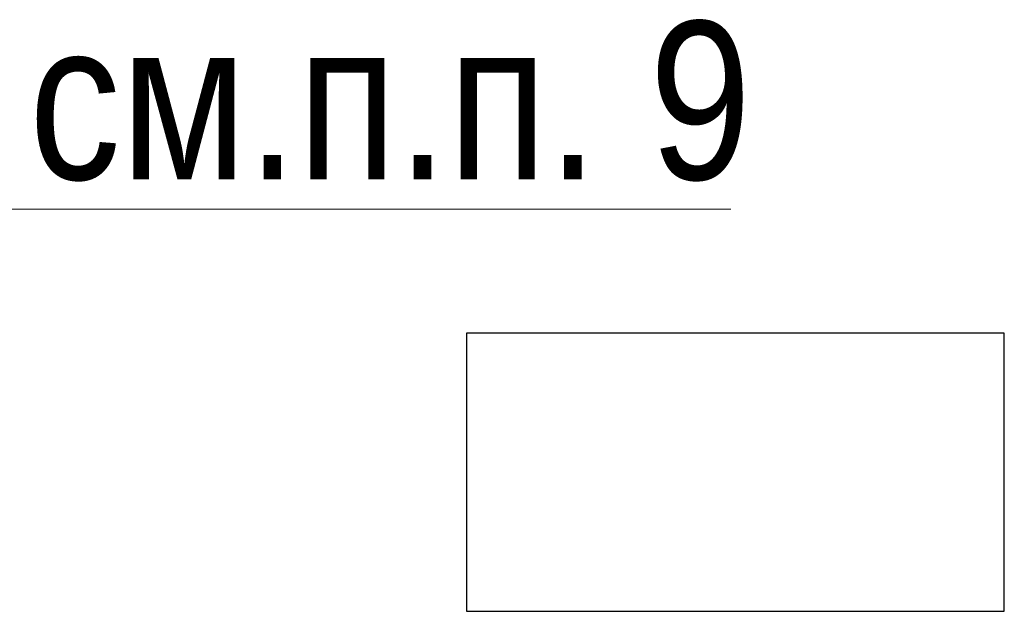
# Model space of a CAD drawing. Header units: metres. Extents: x -38 to 86, y -15 to 21.
# Tile 53 of 103: x 55.624 to 57.18, y 6.18 to 7.116. Entities that reach past the tile are written whole.
import ezdxf

# ---------------------------------------------------------------- set-up
doc = ezdxf.new("R2010")
doc.units = ezdxf.units.M
for name, color, linetype, lineweight in [('XR$3$Общий слой (1)_1', 7, 'Continuous', 13), ('XR$3$Перекрытие (1)', 7, 'Continuous', 35), ('XR$3$Фундамент (1)_1', 7, 'Continuous', 35)]:
    doc.layers.add(name, color=color, linetype=linetype, lineweight=lineweight)
doc.styles.add('ARIAL', font='arial.ttf')

msp = doc.modelspace()

# ---------------------------------------------------------------- linework, layer by layer
at = {"layer": 'XR$3$Общий слой (1)_1', "color": 7, "linetype": 'Continuous', "lineweight": 13, "transparency": 33554687}
msp.add_lwpolyline([(55.4287, 6.6471), (55.6073, 6.8163), (56.7473, 6.8163)], dxfattribs=at)
at = {"layer": 'XR$3$Перекрытие (1)', "color": 7, "linetype": 'Continuous', "lineweight": 25, "transparency": 33554687}
for p, q in [((56.3297, 6.6202), (56.3297, 6.1802)), ((57.1797, 6.6202), (56.3297, 6.6202)), ((57.1797, 6.1802), (57.1797, 6.6202)), ((56.3297, 6.1802), (57.1797, 6.1802))]:
    msp.add_line(p, q, dxfattribs=at)

# ---------------------------------------------------------------- texts
at = {"layer": 'XR$3$Фундамент (1)_1', "color": 7, "linetype": 'Continuous', "lineweight": 13, "transparency": 33554687, "insert": (55.6384, 6.9864), "char_height": 0.25, "width": 1.482417, "attachment_point": 4, "style": 'ARIAL'}
msp.add_mtext('\\W0.83;см.п.п. 9', dxfattribs=at)

doc.saveas('drawing.dxf')
